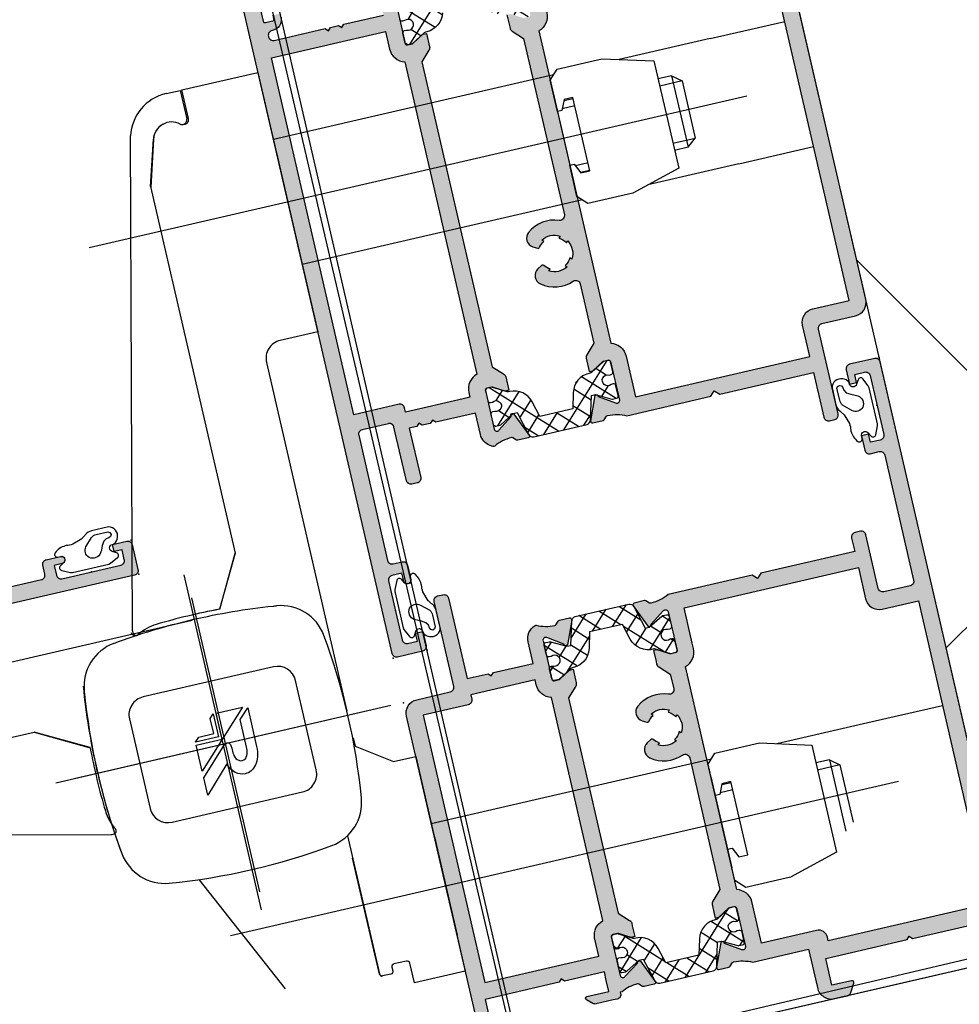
# Model space of a CAD drawing. Header units: centimetres. Extents: x -15121 to 17422, y -60492 to 0.
# Tile 7 of 256: x 1261 to 1271, y -30744 to -30733. Entities that reach past the tile are written whole.
import ezdxf

# ---------------------------------------------------------------- set-up
doc = ezdxf.new("R2010")
doc.units = ezdxf.units.CM
doc.header["$LTSCALE"] = 60
doc.linetypes.add('CENTER', pattern=[2, 1.25, -0.25, 0.25, -0.25])
for name, color, linetype in [('A-----SZ', 8, 'Continuous'), ('A-DRZ', 7, 'Continuous'), ('A-SCI', 7, 'Continuous'), ('AIKA podłoga deski cała', 2, 'Continuous'), ('AIKA podłoga deski pod meble', 6, 'Continuous'), ('AIKA powierzchnie2', 2, 'Continuous'), ('AIKA sufity podwieszane', 8, 'Continuous'), ('AIKA TYNK2', 5, 'Continuous'), ('AIKA wymiarowanie ogólne rzut2', 7, 'Continuous'), ('RI-ACCESS', 253, 'Continuous'), ('RI-HATCH-P', 253, 'Continuous'), ('RI-HATCH-PI', 253, 'Continuous'), ('RI-OTHERS', 6, 'CENTER'), ('RI-PROFILE', 8, 'Continuous')]:
    doc.layers.add(name, color=color, linetype=linetype)
doc.styles.add('wymiar', font='txt.shx', dxfattribs={"width": 0.6})
doc.dimstyles.new('Dwudziestka', dxfattribs={"dimtxt": 7, "dimasz": 0.7, "dimexe": 5, "dimexo": 0, "dimgap": 2.5, "dimtad": 1, "dimtoh": 1, "dimdec": 3, "dimrnd": 0.5, "dimdsep": 46, "dimtxsty": 'wymiar', "dimblk": 'znacznik', "dimcen": 0, "dimdle": 5, "dimse1": 1, "dimse2": 1, "dimclrd": 256, "dimclre": 256, "dimclrt": 256, "dimadec": 0, "dimazin": 0, "dimtfac": 0.4, "dimtdec": 3, "dimtix": 1, "dimtofl": 0, "dimtmove": 2, "dimatfit": 3, "dimldrblk": 'znacznik', "dimfxl": 1, "dimtolj": 1, "dimarcsym": 0})

# ---------------------------------------------------------------- blocks, each defined once
blk = doc.blocks.new('050869')
at = {"layer": 'RI-HATCH-P'}
h = blk.add_hatch(color=256, dxfattribs=at)
h.paths.add_polyline_path([(-20, -18.84), (-20.5, -18.35), (-20, -17.85), (-20, -7.35), (-18.5, -7.35, 0.414214), (-18, -6.85), (-18, -6.25, 0.414214), (-18.5, -5.75), (-24.5, -5.75, -0.414214), (-25, -5.25), (-25, -2.3, -0.414214), (-24.5, -1.8), (-10.5, -1.8, -0.414214), (-10, -2.3), (-10, -3.3, 0.414214), (-9.5, -3.8), (-7.9, -3.8), (-7.9, -3), (-8.8, -3), (-8.8, -1.9, -0.414214), (-8.3, -1.4), (-1.7, -1.4, -0.414214), (-1.2, -1.9), (-1.2, -3), (-2.1, -3), (-2.1, -3.8), (-0.5, -3.8, 0.414214), (0, -3.3), (0, -0.5, 0.414214), (-0.5, 0), (-66.5, 0, 0.414214), (-67, -0.5), (-67, -3.29, 0.267999), (-66.75, -3.73), (-66.32, -3.98, 0.199036), (-66.17, -4), (-65.5, -3.82), (-65.5, -1.8), (-62.5, -1.8), (-62.5, -10.7), (-62.2, -11), (-62.5, -11.3), (-62.5, -20.4), (-65.5, -20.4), (-65.5, -18.2, 0.577486), (-65.8, -18.03), (-66.75, -18.58, 0.26784), (-67, -19.01), (-67, -20.41, 0.414214), (-65.4, -22.01), (-61.1, -22.01), (-61.1, -28.24, -0.108988), (-60.61, -30.27, -0.200025), (-60.66, -30.41), (-60.99, -30.76, 0.194092), (-61.05, -30.9), (-61.05, -32.03, 0.450418), (-60.82, -32.23, -0.072191), (-60.69, -32.17), (-60.64, -32.16), (-58.24, -31.14, 0.743149), (-58.43, -30.79), (-59.52, -29.12, -0.606807), (-59.27, -28.65), (-54.98, -28.65, -0.451355), (-54.75, -28.88), (-54.75, -29.4, -0.225639), (-54.78, -29.5), (-55.5, -30.75), (-55.5, -31.15), (-54, -31.15, 0.193638), (-53.65, -31), (-52.59, -29.95), (-37.87, -29.94, -0.527324), (-37.4, -30.62, 0.263409), (-36.88, -34.18, 0.53092), (-35.23, -34.07), (-34.97, -33.63, 0.386405), (-35.02, -33.36, -0.112964), (-35.54, -32.78), (-35.72, -32.96, -0.272961), (-35.72, -30.93), (-35.54, -31.11, -0.145873), (-34.83, -30.4), (-35.02, -30.22, -0.273231), (-32.98, -30.22), (-33.17, -30.4, -0.145875), (-32.46, -31.11), (-32.28, -30.93, -0.272863), (-32.28, -32.96), (-32.46, -32.78, -0.112751), (-32.98, -33.36, 0.386734), (-33.03, -33.63), (-32.77, -34.07, 0.530631), (-31.11, -34.18, 0.26311), (-30.6, -30.62, -0.52837), (-30.13, -29.94), (-28.51, -29.95), (-27.45, -31, 0.198555), (-27.1, -31.15), (-26.8, -31.15), (-25.6, -31.15), (-25.6, -30.75), (-26.32, -29.5, -0.131676), (-26.35, -29.4), (-26.35, -28.85, -0.414214), (-26.15, -28.65), (-21.84, -28.65, -0.606807), (-21.59, -29.12), (-22.71, -30.76, 0.634584), (-22.89, -31.11), (-20.47, -32.16), (-20.42, -32.17, -0.072191), (-20.29, -32.23, 0.450418), (-20.07, -32.03), (-20.06, -30.9, 0.194092), (-20.12, -30.76), (-20.45, -30.41, -0.197355), (-20.5, -30.27, -0.114289), (-20, -28.24)])
h.paths.add_polyline_path([(-21.8, -26.85), (-25.74, -26.85), (-26.35, -26.85, 0.33398), (-28.08, -28.15), (-28.08, -28.15), (-53.02, -28.15, 0.320603), (-54.66, -26.85), (-59.3, -26.85), (-59.3, -20.7, 0.414214), (-60.3, -19.7), (-60.7, -19.7), (-60.7, -1.8), (-26.8, -1.8), (-26.8, -5.85, 0.414214), (-25.3, -7.35), (-21.8, -7.35)], flags=16)
h.paths.add_polyline_path([(-24, -49.3), (-24.3, -49), (-24, -48.7), (-24, -44.25), (-21.6, -44.25, 0.339941), (-20.02, -43.1, 0.187191), (-20.03, -42.99, -0.110142), (-20.5, -41.03, -0.197355), (-20.45, -40.89), (-20.12, -40.54, 0.194092), (-20.06, -40.4), (-20.07, -39.27, 0.535155), (-20.34, -39.09), (-22.86, -40.15, 0.700624), (-22.7, -40.53), (-21.59, -42.18, -0.606807), (-21.84, -42.65), (-26.15, -42.65, -0.414214), (-26.35, -42.45), (-26.35, -41.9, -0.131676), (-26.32, -41.8), (-25.6, -40.55), (-25.6, -40.15), (-26.8, -40.15), (-27.1, -40.15, 0.198555), (-27.45, -40.29), (-28.51, -41.35), (-52.6, -41.34), (-53.65, -40.3, 0.198555), (-54, -40.15), (-54.3, -40.15), (-55.5, -40.15), (-55.5, -40.55), (-54.78, -41.8, -0.131676), (-54.75, -41.9), (-54.75, -42.45, -0.414214), (-54.95, -42.65), (-59.26, -42.65, -0.606807), (-59.51, -42.18), (-58.39, -40.53, 0.646901), (-58.25, -40.16), (-60.73, -39.1, -0.016821), (-60.76, -39.08, 0.524277), (-61.03, -39.27), (-61.04, -40.4, 0.194092), (-60.98, -40.54), (-60.65, -40.89, -0.197355), (-60.6, -41.03, -0.120169), (-61.04, -42.86), (-61.04, -43.05), (-61.2, -43.05, 0.414214), (-61.7, -43.55), (-61.7, -44.01), (-61.7, -45.91, 0.183977), (-61.57, -46.24), (-61.05, -46.83, 0.689293), (-60.7, -46.7), (-60.7, -44.25), (-59.45, -44.25), (-58.5, -44.25), (-58.5, -48.7), (-58.2, -49), (-58.5, -49.3), (-58.5, -57.6), (-65.5, -57.6), (-65.5, -55.18), (-66.17, -55, 0.199491), (-66.32, -55.02), (-66.75, -55.27, 0.26753), (-67, -55.71), (-67, -58.5, 0.414214), (-66.5, -59), (-26.5, -59, 0.414214), (-25, -57.5), (-25, -53.75, -0.414214), (-24.5, -53.25), (-15, -53.25, 0.414214), (-14.5, -52.75), (-14.5, -52.15, 0.414246), (-15, -51.65), (-24, -51.65)])
h.paths.add_polyline_path([(-25.8, -51.65), (-25.8, -44.45), (-26.35, -44.45, -0.33398), (-28.08, -43.15), (-53.02, -43.15, -0.320603), (-54.66, -44.45), (-56.7, -44.45), (-56.7, -57.2), (-26.8, -57.2), (-26.8, -52.15, -0.414214), (-26.3, -51.65)], flags=17)
at = {"layer": 'RI-HATCH-PI'}
h = blk.add_hatch(dxfattribs=at)
h.set_pattern_fill('ANSI37', color=256, scale=0.5, style=0)
h.paths.add_polyline_path([(-20.29, -32.23, -0.071571), (-20.35, -32.21), (-20.47, -32.16), (-23.02, -31.49), (-23.01, -31.04), (-22.13, -29.43, 0.119628), (-22.1, -29.34), (-22.1, -28.9, 0.414214), (-22.35, -28.65), (-23.45, -28.65, 0.414214), (-23.7, -28.9), (-23.7, -29.14, -1.657677), (-24.75, -29.11), (-24.75, -28.9, 0.414214), (-25, -28.65), (-26.1, -28.65, 0.414214), (-26.35, -28.9), (-26.35, -29.39), (-25.47, -30.92, -0.160941), (-25.43, -31.11, 0.354033), (-23.79, -33.35), (-22.05, -33.81), (-22.05, -37.49), (-23.79, -37.95, 0.358381), (-25.43, -40.23, -0.164901), (-25.47, -40.38), (-26.34, -41.91), (-26.34, -42.43, 0.373012), (-26.14, -42.64), (-24.98, -42.64, 0.39421), (-24.75, -42.41), (-24.75, -42.19, -1.657677), (-23.7, -42.16), (-23.7, -42.41, 0.389772), (-23.48, -42.64), (-22.32, -42.64, 0.389899), (-22.1, -42.41), (-22.1, -41.95, 0.094268), (-22.12, -41.89), (-23.01, -40.26), (-23.02, -39.81), (-20.42, -39.11, 0.319083), (-20.05, -38.65), (-20.05, -32.65, 0.262061)])
h.paths.add_polyline_path([(-59.06, -33.81), (-57.33, -33.35, 0.354033), (-55.68, -31.11, -0.160941), (-55.65, -30.92), (-54.76, -29.39), (-54.76, -28.9, 0.414214), (-55.01, -28.65), (-56.11, -28.65, 0.414214), (-56.36, -28.9), (-56.36, -29.11, -1.657677), (-57.41, -29.14), (-57.41, -28.9, 0.414214), (-57.66, -28.65), (-58.76, -28.65, 0.414214), (-59.01, -28.9), (-59.01, -29.34, 0.119628), (-58.99, -29.43), (-58.1, -31.04), (-58.09, -31.49), (-60.64, -32.16), (-60.77, -32.21, -0.068283), (-60.82, -32.23, 0.262061), (-61.06, -32.65), (-61.06, -38.65, 0.319083), (-60.69, -39.11), (-58.09, -39.81), (-58.1, -40.26), (-59, -41.89, 0.094268), (-59.01, -41.95), (-59.01, -42.41, 0.389899), (-58.79, -42.64), (-57.63, -42.64, 0.389772), (-57.41, -42.41), (-57.41, -42.16, -1.657677), (-56.36, -42.19), (-56.36, -42.41, 0.39421), (-56.13, -42.64), (-54.97, -42.64, 0.373012), (-54.77, -42.43), (-54.77, -41.91), (-55.65, -40.38, -0.164901), (-55.69, -40.23, 0.358381), (-57.33, -37.95), (-59.06, -37.49)])
at = {"layer": 'RI-OTHERS', "color": 2, "linetype": 'Continuous'}
for p in [(-67, 0), (0, 0), (-67, -59), (-20, -59)]:
    blk.add_point(p, dxfattribs=at)
at = {"layer": 'RI-PROFILE'}
for points in [[(-22.89, -31.11, -0.634584), (-22.71, -30.76), (-21.59, -29.12, 0.606807), (-21.84, -28.65), (-26.15, -28.65, 0.414214), (-26.35, -28.85), (-26.35, -29.4, 0.131676), (-26.32, -29.5), (-25.6, -30.75), (-25.6, -31.15), (-26.8, -31.15), (-27.1, -31.15, -0.198555), (-27.45, -31), (-28.51, -29.95), (-30.13, -29.94, 0.52837), (-30.6, -30.62, -0.26311), (-31.11, -34.18, -0.530631), (-32.77, -34.07), (-33.03, -33.63, -0.386734), (-32.98, -33.36, 0.112751), (-32.46, -32.78), (-32.28, -32.96, 0.272863), (-32.28, -30.93), (-32.46, -31.11, 0.145875), (-33.17, -30.4), (-32.98, -30.22, 0.273231), (-35.02, -30.22), (-34.83, -30.4, 0.145873), (-35.54, -31.11), (-35.72, -30.93, 0.272961), (-35.72, -32.96), (-35.54, -32.78, 0.112964), (-35.02, -33.36, -0.386405), (-34.97, -33.63), (-35.23, -34.07, -0.53092), (-36.88, -34.18, -0.263409), (-37.4, -30.62, 0.527324), (-37.87, -29.94), (-52.59, -29.95), (-53.65, -31, -0.193638), (-54, -31.15), (-55.5, -31.15), (-55.5, -30.75), (-54.78, -29.5, 0.225639), (-54.75, -29.4), (-54.75, -28.85, 0.378023), (-54.95, -28.65), (-59.27, -28.65, 0.606807), (-59.52, -29.12), (-58.43, -30.79, -0.743149), (-58.24, -31.14), (-60.77, -32.21, -0.535124), (-61.05, -32.03), (-61.05, -30.9, -0.194092), (-60.99, -30.76), (-60.66, -30.41, 0.197355), (-60.61, -30.27, 0.109095), (-61.1, -28.24), (-61.1, -22.01), (-65.4, -22.01, -0.414214), (-67, -20.41), (-67, -19.01, -0.26784), (-66.75, -18.58), (-65.8, -18.03, -0.577486), (-65.5, -18.2), (-65.5, -20.4), (-62.5, -20.4), (-62.5, -11.3), (-62.2, -11), (-62.5, -10.7), (-62.5, -1.8), (-65.5, -1.8), (-65.5, -3.82), (-66.17, -4, -0.199036), (-66.32, -3.98), (-66.75, -3.73, -0.267999), (-67, -3.29), (-67, -0.5, -0.414214), (-66.5, 0), (-0.5, 0, -0.414214), (0, -0.5), (0, -3.3, -0.414214), (-0.5, -3.8), (-2.1, -3.8), (-2.1, -3), (-1.2, -3), (-1.2, -1.9, 0.414214), (-1.7, -1.4), (-8.3, -1.4, 0.414214), (-8.8, -1.9), (-8.8, -3), (-7.9, -3), (-7.9, -3.8), (-9.5, -3.8, -0.414214), (-10, -3.3), (-10, -2.3, 0.414214), (-10.5, -1.8), (-24.5, -1.8, 0.414214), (-25, -2.3), (-25, -5.25, 0.414214), (-24.5, -5.75), (-18.5, -5.75, -0.414214), (-18, -6.25), (-18, -6.85, -0.414214), (-18.5, -7.35), (-20, -7.35), (-20, -17.85), (-20.5, -18.35), (-20, -18.84), (-20, -28.24, 0.114289), (-20.5, -30.27, 0.197355), (-20.45, -30.41), (-20.12, -30.76, -0.194092), (-20.06, -30.9), (-20.07, -32.03, -0.535124), (-20.34, -32.21)], [(-28.08, -28.15, -0.333959), (-26.35, -26.85), (-25.74, -26.85), (-21.8, -26.85), (-21.8, -7.35), (-25.3, -7.35, -0.414214), (-26.8, -5.85), (-26.8, -1.8), (-60.7, -1.8), (-60.7, -19.7), (-60.3, -19.7, -0.414214), (-59.3, -20.7), (-59.3, -26.85), (-54.66, -26.85, -0.320603), (-53.02, -28.15)], [(-54.76, -29.39), (-55.65, -30.92, 0.13166), (-55.69, -31.07, -0.358413), (-57.33, -33.35), (-59.06, -33.81), (-59.06, -37.49), (-57.33, -37.95, -0.358413), (-55.69, -40.23, 0.164629), (-55.65, -40.38), (-54.77, -41.91), (-54.77, -42.4, -0.461597), (-55.02, -42.64), (-56.11, -42.64, -0.434504), (-56.36, -42.4), (-56.36, -42.19, 1.657677), (-57.41, -42.16), (-57.41, -42.4, -0.439085), (-57.66, -42.64), (-58.76, -42.64, -0.438953), (-59.01, -42.4), (-59.01, -41.96, -0.158229), (-58.98, -41.86), (-58.1, -40.26), (-58.09, -39.81), (-60.69, -39.11, -0.319083), (-61.06, -38.65), (-61.06, -32.65, -0.340697), (-60.69, -32.17), (-58.09, -31.49), (-58.1, -31.04), (-58.98, -29.44, -0.126209), (-59.01, -29.34), (-59.01, -28.9, -0.414214), (-58.76, -28.65), (-57.66, -28.65, -0.414214), (-57.41, -28.9), (-57.41, -29.14, 1.657677), (-56.36, -29.11), (-56.36, -28.9, -0.414214), (-56.11, -28.65), (-55.01, -28.65, -0.414214), (-54.76, -28.9)], [(-26.35, -29.39), (-25.47, -30.92, -0.13166), (-25.43, -31.07, 0.358413), (-23.79, -33.35), (-22.05, -33.81), (-22.05, -37.49), (-23.79, -37.95, 0.358413), (-25.43, -40.23, -0.164629), (-25.47, -40.38), (-26.34, -41.91), (-26.34, -42.4, 0.461597), (-26.09, -42.64), (-25, -42.64, 0.434504), (-24.75, -42.4), (-24.75, -42.19, -1.657677), (-23.7, -42.16), (-23.7, -42.4, 0.439085), (-23.45, -42.64), (-22.35, -42.64, 0.438953), (-22.1, -42.4), (-22.1, -41.96, 0.158229), (-22.13, -41.86), (-23.01, -40.26), (-23.02, -39.81), (-20.42, -39.11, 0.319083), (-20.05, -38.65), (-20.05, -32.65, 0.340697), (-20.42, -32.17), (-23.02, -31.49), (-23.01, -31.04), (-22.13, -29.44, 0.126209), (-22.1, -29.34), (-22.1, -28.9, 0.414214), (-22.35, -28.65), (-23.45, -28.65, 0.414214), (-23.7, -28.9), (-23.7, -29.14, -1.657677), (-24.75, -29.11), (-24.75, -28.9, 0.414214), (-25, -28.65), (-26.1, -28.65, 0.414214), (-26.35, -28.9)], [(-26.8, -57.2), (-56.7, -57.2), (-56.7, -44.45), (-54.66, -44.45, 0.320603), (-53.02, -43.15), (-28.08, -43.15, 0.333959), (-26.35, -44.45), (-25.8, -44.45), (-25.8, -51.65), (-26.3, -51.65, 0.414214), (-26.8, -52.15)]]:
    blk.add_lwpolyline(points, format="xyb", close=True, dxfattribs=at)
blk.add_lwpolyline([(-28.51, -41.35), (-52.6, -41.34), (-53.65, -40.3, 0.198555), (-54, -40.15), (-54.3, -40.15), (-55.5, -40.15), (-55.5, -40.55), (-54.78, -41.8, -0.131676), (-54.75, -41.9), (-54.75, -42.45, -0.414214), (-54.95, -42.65), (-59.26, -42.65, -0.606807), (-59.51, -42.18), (-58.39, -40.53, 0.646901), (-58.25, -40.16), (-60.76, -39.09, 0.535124), (-61.03, -39.27), (-61.04, -40.4, 0.194092), (-60.98, -40.54), (-60.65, -40.89, -0.197355), (-60.6, -41.03, -0.120169), (-61.04, -42.86), (-61.04, -43.05), (-61.2, -43.05, 0.414214), (-61.7, -43.55), (-61.7, -44.01), (-61.7, -45.91, 0.183977), (-61.57, -46.24), (-61.05, -46.83, 0.689293), (-60.7, -46.7), (-60.7, -44.25), (-59.45, -44.25), (-58.5, -44.25), (-58.5, -48.7), (-58.2, -49), (-58.5, -49.3), (-58.5, -57.6), (-65.5, -57.6), (-65.5, -55.18), (-66.17, -55, 0.199491), (-66.32, -55.02), (-66.75, -55.27, 0.26753), (-67, -55.71), (-67, -58.5, 0.414214), (-66.5, -59), (-26.5, -59, 0.414214), (-25, -57.5), (-25, -53.75, -0.414214), (-24.5, -53.25), (-15, -53.25, 0.414214), (-14.5, -52.75), (-14.5, -52.15, 0.414246), (-15, -51.65), (-24, -51.65), (-24, -49.3), (-24.3, -49), (-24, -48.7), (-24, -44.25), (-21.6, -44.25, 0.339941), (-20.02, -43.1, 0.187191), (-20.03, -42.99, -0.110142), (-20.5, -41.03, -0.197355), (-20.45, -40.89), (-20.12, -40.54, 0.194092), (-20.06, -40.4), (-20.07, -39.27, 0.535124), (-20.34, -39.09), (-22.86, -40.15, 0.700624), (-22.7, -40.53), (-21.59, -42.18, -0.606807), (-21.84, -42.65), (-26.15, -42.65, -0.414214), (-26.35, -42.45), (-26.35, -41.9, -0.131676), (-26.32, -41.8), (-25.6, -40.55), (-25.6, -40.15), (-26.8, -40.15), (-27.1, -40.15, 0.198555), (-27.45, -40.29), (-28.51, -41.35)], format="xyb", dxfattribs=at)
blk = doc.blocks.new('050014')
at = {"layer": 'RI-HATCH-P'}
h = blk.add_hatch(color=256, dxfattribs=at)
h.paths.add_polyline_path([(-75.5, 59, 0.414292), (-77, 57.5), (-77, 53.75, -0.414292), (-77.5, 53.25), (-87, 53.25, 0.414214), (-87.5, 52.75), (-87.5, 52.15, 0.414214), (-87, 51.65), (-82, 51.65), (-82, 41.15), (-81.5, 40.65), (-82, 40.15), (-82, 30.76, -0.106092), (-81.5, 28.73, -0.205169), (-81.55, 28.58), (-81.88, 28.25, 0.197654), (-81.94, 28.11), (-81.93, 26.97, 0.438024), (-81.72, 26.77, -0.074053), (-81.58, 26.83), (-81.51, 26.85), (-79.09, 27.87, 0.629353), (-79.29, 28.22), (-80.41, 29.88, -0.606807), (-80.16, 30.35), (-75.85, 30.35, -0.414214), (-75.65, 30.15), (-75.65, 29.55), (-76.4, 28.25), (-76.4, 27.85), (-74.9, 27.85, 0.198435), (-74.55, 28), (-73.49, 29.05), (-66.87, 29.05, -0.527237), (-66.4, 28.37, 0.263412), (-65.88, 24.81, 0.530912), (-64.23, 24.92), (-63.97, 25.37, 0.386415), (-64.02, 25.63, -0.112856), (-64.54, 26.22), (-64.72, 26.03, -0.272863), (-64.72, 28.07), (-64.54, 27.88, -0.14598), (-63.83, 28.59), (-64.02, 28.77, -0.273255), (-61.98, 28.77), (-62.17, 28.59, -0.14588), (-61.46, 27.88), (-61.28, 28.07, -0.272961), (-61.28, 26.03), (-61.46, 26.22, -0.112813), (-61.98, 25.63, 0.387107), (-62.03, 25.37), (-61.77, 24.92, 0.530303), (-60.12, 24.82, 0.263181), (-59.6, 28.37, -0.527301), (-59.13, 29.05), (-39.41, 29.05), (-38.35, 28, 0.198435), (-38, 27.85), (-36.5, 27.85), (-36.5, 28.25), (-37.25, 29.55), (-37.25, 30.15, -0.414214), (-37.05, 30.35), (-32.74, 30.35, -0.606807), (-32.5, 29.88), (-33.62, 28.22, 0.626446), (-33.8, 27.87), (-31.38, 26.84), (-31.32, 26.83, -0.073406), (-31.19, 26.77, 0.44804), (-30.97, 26.97), (-30.96, 28.11, 0.197654), (-31.02, 28.25), (-31.35, 28.58, -0.205169), (-31.41, 28.73, -0.106121), (-30.9, 30.76), (-30.9, 37), (-26.63, 37, 0.414214), (-25, 38.63), (-25, 40.28), (-26.2, 40.97, 0.577388), (-26.5, 40.8), (-26.5, 38.6), (-29.5, 38.6), (-29.5, 47.7), (-29.8, 48), (-29.5, 48.3), (-29.5, 57.2), (-26.5, 57.2), (-26.5, 55.19), (-25.83, 55, 0.199244), (-25.68, 55.03), (-25, 55.42), (-25, 58.5, 0.414214), (-25.5, 59)])
h.paths.add_polyline_path([(-31.3, 57.2), (-31.3, 39.3), (-31.7, 39.3, 0.414214), (-32.7, 38.3), (-32.7, 32.15), (-37.25, 32.15, 0.33398), (-38.98, 30.85), (-38.98, 30.85), (-73.92, 30.85, 0.334001), (-75.65, 32.15), (-80.2, 32.15), (-80.2, 51.65), (-76.7, 51.65, 0.414214), (-75.2, 53.15), (-75.2, 57.2)], flags=16)
h.paths.add_polyline_path([(-73.49, 17.65), (-74.55, 18.7, 0.198435), (-74.9, 18.85), (-76.4, 18.85), (-76.4, 18.45), (-75.65, 17.15), (-75.65, 16.55, -0.414214), (-75.85, 16.35), (-75.9, 16.35, -0.008584), (-75.91, 16.35), (-77.01, 16.35, -0.008584), (-77.01, 16.35), (-78.55, 16.35, -0.008584), (-78.56, 16.35), (-79.66, 16.35, -0.008584), (-79.66, 16.35), (-80.16, 16.35, -0.606807), (-80.41, 16.82), (-79.26, 18.46, 0.118857), (-79.17, 18.43), (-79, 18.74), (-79, 18.77, 0.102358), (-79.07, 18.81), (-81.52, 19.85), (-81.58, 19.87, -0.073097), (-81.72, 19.93, 0.440449), (-81.93, 19.73), (-81.94, 18.59, 0.197654), (-81.88, 18.45), (-81.55, 18.12, -0.205169), (-81.5, 17.97, -0.103677), (-81.98, 15.98, 0.250573), (-81.97, 15.79), (-81.81, 15.52, 0.268304), (-80.4, 14.75), (-78, 14.75), (-78, 10.3), (-77.7, 10), (-78, 9.7), (-78, 8.8), (-77.7, 8.5), (-78, 8.2), (-78, 7.35), (-83.5, 7.35, 0.414214), (-84, 6.85), (-84, 6.25, 0.414165), (-83.5, 5.75), (-77.44, 5.75), (-77.37, 5.73), (-77.31, 5.72), (-77.26, 5.69), (-77.25, 5.68), (-77.18, 5.64), (-77.1, 5.55), (-77.07, 5.5), (-77.06, 5.49), (-77.03, 5.43), (-77.01, 5.35), (-77.01, 5.34), (-77, 5.3), (-77, 5.25), (-77, 2.3, -0.414214), (-77.5, 1.8), (-91.5, 1.8, -0.414214), (-92, 2.3), (-92, 3.3, 0.414214), (-92.5, 3.8), (-94.1, 3.8, 0.998203), (-94.1, 3), (-93.2, 3), (-93.2, 1.9, -0.414214), (-93.7, 1.4), (-100.3, 1.4, -0.414214), (-100.8, 1.9), (-100.8, 3), (-99.9, 3), (-99.9, 3.8), (-101.5, 3.8, 0.414214), (-102, 3.3), (-102, 0.5, 0.414214), (-101.5, 0), (-0.5, 0, 0.414214), (0, 0.5), (0, 3.3, 0.414214), (-0.5, 3.8), (-2.1, 3.8, 0.99377), (-2.1, 3), (-1.2, 3), (-1.2, 1.9, -0.414214), (-1.7, 1.4), (-8.3, 1.4, -0.414214), (-8.8, 1.9), (-8.8, 3), (-8.8, 3), (-7.9, 3, 0.998176), (-7.9, 3.8), (-10.6, 3.8, 0.999285), (-10.6, 3), (-10, 3), (-10, 2.3, -0.414214), (-10.5, 1.8), (-11, 1.8), (-11, 1.65), (-31.2, 1.8, -0.412055), (-31.4, 2), (-31.4, 3), (-30.8, 3), (-30.8, 3.8), (-31.2, 3.8, 0.43156), (-32.4, 2.53, -0.43156), (-32.9, 2), (-33, 2, -0.414214), (-33.5, 2.5), (-33.5, 8.2), (-33.8, 8.5), (-33.5, 8.8), (-33.5, 9.7), (-33.8, 10), (-33.5, 10.3), (-33.5, 14.75), (-32.5, 14.75, 0.268304), (-31.09, 15.52), (-30.93, 15.79, 0.250573), (-30.92, 15.98, -0.103677), (-31.41, 17.97, -0.205169), (-31.35, 18.12), (-31.02, 18.45, 0.197654), (-30.96, 18.59), (-30.97, 19.73, 0.450684), (-31.19, 19.93, -0.072377), (-31.32, 19.87), (-31.37, 19.86), (-33.84, 18.81, 0.112454), (-33.91, 18.76), (-33.91, 18.74), (-33.74, 18.43, 0.12555), (-33.64, 18.46), (-32.5, 16.82, -0.606807), (-32.74, 16.35), (-33.24, 16.35, -0.008584), (-33.25, 16.35), (-34.35, 16.35, -0.008584), (-34.36, 16.35), (-35.89, 16.35, -0.008584), (-35.9, 16.35), (-37, 16.35, -0.008584), (-37.01, 16.35), (-37.05, 16.35, -0.414214), (-37.25, 16.55), (-37.25, 17.15), (-36.5, 18.45), (-36.5, 18.85), (-38, 18.85, 0.198435), (-38.35, 18.7), (-39.41, 17.64)])
h.paths.add_polyline_path([(-38.98, 15.85, 0.333915), (-37.25, 14.55), (-35.3, 14.55), (-35.3, 1.8), (-75.2, 1.8), (-75.2, 6.85, 0.394163), (-75.67, 7.35), (-75.7, 7.35), (-76.2, 7.35), (-76.2, 13.8), (-76.2, 14.55), (-75.65, 14.55, 0.33369), (-73.92, 15.85)], flags=16)
at = {"layer": 'RI-HATCH-PI'}
h = blk.add_hatch(dxfattribs=at)
h.set_pattern_fill('ANSI37', color=256, scale=0.5, style=0)
h.paths.add_polyline_path([(-79.95, 25.19), (-78.21, 25.65, 0.340635), (-76.57, 27.77), (-76.57, 27.93, -0.13166), (-76.53, 28.08), (-75.66, 29.61), (-75.66, 30.13, 0.372878), (-75.86, 30.34), (-77.03, 30.34, 0.386165), (-77.25, 30.11), (-77.25, 29.89, -1.657677), (-78.3, 29.86), (-78.3, 30.12, 0.384537), (-78.51, 30.34), (-79.68, 30.34, 0.389942), (-79.9, 30.11), (-79.9, 29.66, -0.02896), (-79.87, 29.56), (-78.99, 27.96), (-78.98, 27.51), (-81.59, 26.78, 0.292215), (-81.95, 26.35), (-81.95, 20.35, 0.262216), (-81.71, 19.93, -0.065595), (-81.66, 19.91), (-81.53, 19.86), (-78.98, 19.19), (-78.99, 18.76, -0.66748), (-79.16, 18.43), (-79.89, 17.11, 0.075776), (-79.9, 17.06), (-79.9, 16.6, 0.404193), (-79.66, 16.35), (-78.54, 16.35, 0.404193), (-78.3, 16.6), (-78.3, 16.84, -1.657677), (-77.25, 16.82), (-77.25, 16.6, 0.404193), (-77.01, 16.35), (-75.89, 16.35, 0.367832), (-75.65, 16.57), (-75.65, 17.04), (-75.66, 17.04), (-75.66, 17.05), (-75.66, 17.05), (-75.66, 17.07), (-75.66, 17.07), (-75.66, 17.11), (-76.53, 18.62, -0.13166), (-76.57, 18.77), (-76.57, 18.93, 0.340635), (-78.21, 21.05), (-79.95, 21.51)])
h.paths.add_polyline_path([(-30.95, 26.35, 0.26077), (-31.19, 26.77, -0.071053), (-31.24, 26.79), (-31.38, 26.84), (-33.92, 27.51), (-33.91, 27.96), (-33.04, 29.54), (-33.01, 29.6), (-33.01, 29.6), (-33, 29.63), (-33, 29.63), (-33, 29.66), (-33, 30.11, 0.389942), (-33.22, 30.34), (-34.38, 30.34, 0.384537), (-34.6, 30.12), (-34.6, 29.86, -1.657677), (-35.65, 29.89), (-35.65, 30.11, 0.386165), (-35.87, 30.34), (-37.04, 30.34, 0.372878), (-37.24, 30.13), (-37.24, 29.61), (-36.37, 28.08, -0.13166), (-36.33, 27.93), (-36.33, 27.77, 0.340635), (-34.69, 25.65), (-32.95, 25.19), (-32.95, 21.51), (-34.69, 21.05, 0.340635), (-36.33, 18.93), (-36.33, 18.77, -0.13166), (-36.37, 18.62), (-37.25, 17.1), (-37.25, 17.07), (-37.25, 17.04), (-37.25, 17.04), (-37.25, 16.6, 0.404193), (-37.01, 16.35), (-35.89, 16.35, 0.404193), (-35.65, 16.6), (-35.65, 16.82, -1.657677), (-34.6, 16.84), (-34.6, 16.6, 0.404193), (-34.36, 16.35), (-33.24, 16.35, 0.404193), (-33, 16.6), (-33, 17.05), (-33, 17.05), (-33, 17.07), (-33, 17.07), (-33, 17.1), (-33.74, 18.43, -0.6763), (-33.91, 18.76), (-33.92, 19.19), (-31.37, 19.86), (-31.24, 19.91, -0.068843), (-31.19, 19.93, 0.261863), (-30.95, 20.35)])
at = {"layer": 'RI-OTHERS', "color": 2, "linetype": 'Continuous'}
for p in [(-82, 58.99), (-102, 3.8), (-102, 0)]:
    blk.add_point(p, dxfattribs=at)
at = {"layer": 'RI-PROFILE'}
for points in [[(-36.5, 27.85), (-38, 27.85, -0.198435), (-38.35, 28), (-39.41, 29.05), (-59.13, 29.05, 0.527301), (-59.6, 28.37, -0.263181), (-60.12, 24.82, -0.530303), (-61.77, 24.92), (-62.03, 25.37, -0.387107), (-61.98, 25.63, 0.112813), (-61.46, 26.22), (-61.28, 26.03, 0.272961), (-61.28, 28.07), (-61.46, 27.88, 0.14588), (-62.17, 28.59), (-61.98, 28.77, 0.273255), (-64.02, 28.77), (-63.83, 28.59, 0.14598), (-64.54, 27.88), (-64.72, 28.07, 0.272863), (-64.72, 26.03), (-64.54, 26.22, 0.112856), (-64.02, 25.63, -0.386415), (-63.97, 25.37), (-64.23, 24.92, -0.530912), (-65.88, 24.81, -0.263412), (-66.4, 28.37, 0.527237), (-66.87, 29.05), (-73.49, 29.05), (-74.55, 28, -0.198435), (-74.9, 27.85), (-76.4, 27.85), (-76.4, 28.25), (-75.68, 29.5, 0.131589), (-75.65, 29.6), (-75.65, 30.15, 0.414214), (-75.85, 30.35), (-80.16, 30.35, 0.606807), (-80.41, 29.88), (-79.29, 28.22, -0.629353), (-79.09, 27.87), (-81.66, 26.79, -0.536162), (-81.93, 26.97), (-81.94, 28.11, -0.197654), (-81.88, 28.25), (-81.55, 28.58, 0.205169), (-81.5, 28.73, 0.106092), (-82, 30.76), (-82, 40.15), (-81.5, 40.65), (-82, 41.15), (-82, 51.65), (-87, 51.65, -0.414214), (-87.5, 52.15), (-87.5, 52.75, -0.414214), (-87, 53.25), (-77.5, 53.25, 0.414292), (-77, 53.75), (-77, 57.5, -0.414292), (-75.5, 59), (-25.5, 59, -0.414214)], [(-11, 1.65), (-31.2, 1.8, -0.412055), (-31.4, 2), (-31.4, 3), (-30.8, 3)], [(-31.2, 3.8, 0.43156), (-32.4, 2.53, -0.43156), (-32.9, 2), (-33, 2, -0.414214), (-33.5, 2.5), (-33.5, 8.2), (-33.8, 8.5), (-33.5, 8.8), (-33.5, 9.7), (-33.8, 10), (-33.5, 10.3), (-33.5, 14.75)], [(-32.74, 16.35), (-37.05, 16.35, -0.414214), (-37.25, 16.55), (-37.25, 17.1, -0.131589), (-37.22, 17.2), (-36.5, 18.45), (-36.5, 18.85), (-38, 18.85, 0.198435), (-38.35, 18.7), (-39.41, 17.64), (-73.49, 17.65), (-74.55, 18.7, 0.198435), (-74.9, 18.85), (-76.4, 18.85), (-76.4, 18.45), (-75.68, 17.2, -0.131589), (-75.65, 17.1), (-75.65, 16.55, -0.414214), (-75.85, 16.35), (-80.16, 16.35, -0.606807), (-80.41, 16.82), (-79.26, 18.46, 1.096781), (-79.07, 18.81), (-81.66, 19.91, 0.536162), (-81.93, 19.73), (-81.94, 18.59, 0.197654), (-81.88, 18.45), (-81.55, 18.12, -0.205169), (-81.5, 17.97, -0.103677), (-81.98, 15.98, 0.250573), (-81.97, 15.79), (-81.81, 15.52, 0.268304), (-80.4, 14.75), (-78, 14.75), (-78, 10.3), (-77.7, 10), (-78, 9.7), (-78, 8.8), (-77.7, 8.5), (-78, 8.2), (-78, 7.35), (-83.5, 7.35, 0.414214), (-84, 6.85), (-84, 6.25, 0.414165), (-83.5, 5.75), (-77.5, 5.75), (-77.47, 5.75), (-77.46, 5.75), (-77.44, 5.75), (-77.43, 5.75), (-77.41, 5.74), (-77.4, 5.74), (-77.38, 5.74), (-77.37, 5.73), (-77.35, 5.73), (-77.34, 5.72), (-77.32, 5.72), (-77.31, 5.71), (-77.29, 5.71), (-77.28, 5.7), (-77.26, 5.69), (-77.25, 5.68), (-77.24, 5.68), (-77.22, 5.67), (-77.21, 5.66), (-77.2, 5.65), (-77.18, 5.64), (-77.17, 5.63), (-77.16, 5.62), (-77.15, 5.6), (-77.13, 5.59), (-77.12, 5.58), (-77.11, 5.57), (-77.1, 5.55), (-77.09, 5.54), (-77.08, 5.53), (-77.07, 5.51), (-77.07, 5.5), (-77.06, 5.49), (-77.05, 5.47), (-77.04, 5.46), (-77.04, 5.44), (-77.03, 5.43), (-77.03, 5.41), (-77.02, 5.4), (-77.02, 5.38), (-77.01, 5.37), (-77.01, 5.35), (-77.01, 5.34), (-77, 5.32), (-77, 5.31), (-77, 5.29), (-77, 5.28), (-77, 5.26), (-77, 5.25), (-77, 5.25), (-77, 2.3, -0.414214), (-77.5, 1.8), (-91.5, 1.8, -0.414214), (-92, 2.3), (-92, 3.3, 0.414214), (-92.5, 3.8), (-94.1, 3.8, 0.998203), (-94.1, 3), (-93.2, 3), (-93.2, 1.9, -0.414214), (-93.7, 1.4), (-100.3, 1.4, -0.414214), (-100.8, 1.9), (-100.8, 3), (-99.9, 3), (-99.9, 3.8), (-101.5, 3.8, 0.414214), (-102, 3.3), (-102, 0.5, 0.414214), (-101.5, 0), (-0.5, 0, 0.414214)]]:
    blk.add_lwpolyline(points, format="xyb", dxfattribs=at)
blk.add_lwpolyline([(-38.98, 30.85), (-73.92, 30.85, 0.33408), (-75.65, 32.15), (-80.2, 32.15), (-80.2, 51.65), (-76.7, 51.65, 0.414214), (-75.2, 53.15), (-75.2, 57.2), (-31.3, 57.2), (-31.3, 39.3), (-31.7, 39.3, 0.414214), (-32.7, 38.3), (-32.7, 32.15), (-32.7, 32.15), (-37.25, 32.15, 0.333959)], format="xyb", close=True, dxfattribs=at)
at = {"layer": 'RI-PROFILE', "color": 7}
blk.add_lwpolyline([(-77, 30.34), (-75.89, 30.34, -0.459063), (-75.66, 30.1), (-75.66, 29.61), (-76.53, 28.08, 0.13166), (-76.57, 27.93), (-76.57, 27.77, -0.340635), (-78.21, 25.65), (-79.95, 25.19), (-79.95, 21.51), (-78.21, 21.05, -0.340635), (-76.57, 18.93), (-76.57, 18.77, 0.13166), (-76.53, 18.62), (-75.65, 17.09), (-75.65, 16.6, -0.414214), (-75.9, 16.35), (-77, 16.35, -0.414214), (-77.25, 16.6), (-77.25, 16.82, 1.657677), (-78.3, 16.84), (-78.3, 16.6, -0.414214), (-78.55, 16.35), (-79.65, 16.35, -0.414214), (-79.9, 16.6), (-79.9, 17.04, -0.177104), (-79.87, 17.14), (-78.99, 18.74), (-78.98, 19.19), (-81.58, 19.87, -0.340697), (-81.95, 20.35), (-81.95, 26.35, -0.308868), (-81.56, 26.79), (-78.98, 27.51), (-78.99, 27.96), (-79.87, 29.56, 0.02896), (-79.9, 29.66), (-79.9, 30.1, -0.440048), (-79.65, 30.34), (-78.55, 30.34, -0.443383), (-78.3, 30.1), (-78.3, 29.86, 1.657677), (-77.25, 29.89), (-77.25, 30.1, -0.44283)], format="xyb", close=True, dxfattribs=at)
blk.add_lwpolyline([(-34.69, 21.05, 0.340635), (-36.33, 18.93), (-36.33, 18.77, -0.13166), (-36.37, 18.62), (-37.25, 17.09), (-37.25, 16.6, 0.414214), (-37, 16.35), (-35.9, 16.35, 0.414214), (-35.65, 16.6), (-35.65, 16.82, -1.657677), (-34.6, 16.84), (-34.6, 16.6, 0.414214), (-34.35, 16.35)], format="xyb", dxfattribs=at)
at = {"layer": 'RI-PROFILE', "linetype": 'Continuous'}
blk.add_lwpolyline([(-75.7, 7.35, -0.414214), (-75.2, 6.85), (-75.2, 1.8), (-35.3, 1.8), (-35.3, 14.55), (-37.25, 14.55, -0.333915), (-38.98, 15.85), (-73.92, 15.85, -0.33369), (-75.65, 14.55), (-76.2, 14.55), (-76.2, 14.55), (-76.2, 13.8), (-76.2, 7.35), (-75.7, 7.35), (-75.67, 7.35)], format="xyb", dxfattribs=at)
blk = doc.blocks.new('R')
at = {"layer": 'RI-ACCESS', "linetype": 'Continuous'}
for points in [[(1.15, 0.8), (1.3, 0.82), (1.46, 0.85), (1.63, 0.91), (1.8, 0.99), (1.95, 1.1), (2.07, 1.24), (2.15, 1.4), (2.18, 1.59), (2.15, 1.81), (2.11, 1.9), (2.07, 1.98), (1.94, 2.12), (1.77, 2.23), (1.59, 2.3), (1.39, 2.35), (1.19, 2.38), (1, 2.39), (-2.21, 2.39), (-3.29, 3.48), (1.06, 3.48), (1.35, 3.47), (1.64, 3.44), (1.9, 3.39), (2.15, 3.33), (2.38, 3.24), (2.6, 3.14), (2.79, 3.03), (2.97, 2.91), (3.13, 2.77), (3.27, 2.63), (3.39, 2.47), (3.48, 2.31), (3.56, 2.14), (3.62, 1.96), (3.65, 1.78), (3.66, 1.6), (3.64, 1.33), (3.56, 1.07), (3.44, 0.82), (3.27, 0.58), (3.05, 0.37), (2.79, 0.17), (2.48, 0.01), (2.14, -0.12), (5.01, -2.89), (3.08, -2.89), (0.12, 0.06), (0.03, 0.16), (-0.02, 0.26), (-0.06, 0.4), (-0.05, 0.5), (-0.02, 0.59), (0.03, 0.66), (0.09, 0.71), (0.19, 0.75), (0.3, 0.78), (0.61, 0.8), (1.15, 0.8)], [(2.32, -2.89), (-0.59, -2.89), (-0.59, 0.02), (-3.5, 0.01), (-3.5, 2.93), (2.32, -2.89)], [(-0.93, -0.32), (-0.93, -2.89), (-1.37, -2.44), (-1.38, -0.76), (-3.07, -0.77), (-3.5, -0.32), (-0.93, -0.32)]]:
    blk.add_lwpolyline(points, dxfattribs=at)
at = {"layer": 'RI-OTHERS', "color": 2}
blk.add_point((0, 0), dxfattribs=at)
blk = doc.blocks.new('AL120')
at = {"layer": 'A-----SZ'}
for p, q in [((4.015, 3.424, 0), (5.207, 8.68, 0)), ((5.295, 8.092, 0), (5.295, 3.993, 0)), ((6.095, 5.94, 0), (6.095, 2.043, 0)), ((5.295, 3.993, 0), (4.992, 3.436, 0)), ((4.995, 3.436, 0), (5.295, 3.993, 0)), ((4.701, 0.14, 0), (4.701, 3.887, 0)), ((4.701, 0.381, 0), (4.701, 3.67, 0)), ((4.015, 3.398, 0), (4.015, 3.424, 0)), ((4.702, 3.42, 0), (4.752, 3.42, 0)), ((6.106, 2.7, 0), (6.133, 2.7, 0)), ((6.133, 2.7, 0), (11.389, 1.508, 0)), ((2.651, -5.065, 0), (2.651, 2.409, 0)), ((10.301, -5.136, 0), (10.301, 2.221, 0)), ((2.849, 2.014, 0), (6.596, 2.014, 0)), ((6.334, 1.993, 0), (3.045, 1.993, 0)), ((6.701, 1.42, 0), (6.145, 1.723, 0)), ((6.145, 1.72, 0), (6.701, 1.42, 0)), ((10.801, 1.42, 0), (6.701, 1.42, 0)), ((11.296, 1.275, 0), (10.79, 1.42, 0)), ((10.801, 1.42, 0), (11.298, 1.274, 0)), ((11.751, 1.028, 0), (11.751, 0.87, 0)), ((11.381, 0.92, 0), (11.381, 0.9, 0)), ((11.751, 0.87, 0), (11.431, 0.87, 0)), ((11.431, 0.85, 0), (11.751, 0.85, 0)), ((11.751, 0.85, 0), (11.751, 0, 0)), ((8.649, 0.62, 0), (4.751, 0.62, 0)), ((8.851, 0, 0), (8.851, 0.42, 0)), ((3.201, 0, 0), (2.101, 0, 0)), ((3.351, 0, 0), (3.351, -3.135, 0)), ((11.751, 0, 0), (8.851, 0, 0)), ((9.601, -3.135, 0), (9.601, 0, 0)), ((10.851, 0, 0), (9.751, 0, 0)), ((11.001, -3.135, 0), (11.001, 0, 0)), ((3.161, -3.085, 0), (2.141, -3.085, 0)), ((10.811, -3.085, 0), (9.791, -3.085, 0)), ((2.971, -3.144, 0), (2.971, -3.285, 0)), ((3.051, -3.181, 0), (3.051, -3.285, 0)), ((9.901, -3.181, 0), (9.901, -3.285, 0)), ((9.981, -3.285, 0), (9.981, -3.144, 0)), ((10.621, -3.144, 0), (10.621, -3.285, 0)), ((10.701, -3.181, 0), (10.701, -3.285, 0)), ((3.351, -3.868, 0), (3.351, -4.885, 0)), ((9.601, -4.885, 0), (9.601, -3.868, 0)), ((11.001, -4.885, 0), (11.001, -3.868, 0)), ((2.971, -4.485, 0), (2.971, -4.235, 0)), ((3.051, -4.385, 0), (3.051, -4.235, 0)), ((9.901, -4.385, 0), (9.901, -4.235, 0)), ((9.981, -4.235, 0), (9.981, -4.485, 0)), ((10.621, -4.485, 0), (10.621, -4.235, 0)), ((10.701, -4.385, 0), (10.701, -4.235, 0)), ((3.051, -4.385, 0), (2.251, -4.385, 0)), ((3.051, -4.385, 0), (2.971, -4.485, 0)), ((9.901, -4.385, 0), (9.981, -4.485, 0)), ((10.701, -4.385, 0), (9.901, -4.385, 0)), ((10.701, -4.385, 0), (10.621, -4.485, 0)), ((2.971, -4.485, 0), (2.331, -4.485, 0)), ((10.621, -4.485, 0), (9.981, -4.485, 0)), ((3.351, -4.885, 0), (3.351, -5.72, 0)), ((9.601, -4.885, 0), (9.601, -5.721, 0)), ((11.001, -4.885, 0), (11.001, -5.721, 0))]:
    blk.add_line(p, q, dxfattribs=at)
at = {"layer": 'A-----SZ', "elevation": 0}
for points in [[(7.022, 2.723, -0.767684), (7.096, 2.703), (7.097, 2.691, 0.085146), (7.1, 2.68, 0.196823), (7.156, 2.632, 0.478694), (7.291, 2.701), (7.291, 2.891), (7.291, 2.891, 0.174661), (7.264, 2.967), (7.257, 2.975), (7.232, 3.012), (7.229, 3.015), (7.194, 3.123, -0.068397), (7.196, 3.195), (7.196, 3.208, 0.170232), (7.149, 3.332, 0.665595), (7.096, 3.313), (7.096, 3.283, -0.766536), (7.022, 3.263), (6.996, 3.308, 0.60612), (6.943, 3.305), (6.901, 3.216), (6.896, 3.195), (6.896, 2.79), (6.901, 2.769), (6.943, 2.68, 0.606131), (6.996, 2.678)], [(7.135, 2.989), (7.222, 2.909, -0.18506), (7.24, 2.85), (7.24, 2.72), (7.228, 2.699), (7.206, 2.692), (7.185, 2.703), (7.176, 2.724), (7.175, 2.736), (7.172, 2.755), (7.151, 2.787), (7.108, 2.813), (7.062, 2.834), (7.035, 2.849, -0.433179), (7.014, 2.981, -0.420657), (7.135, 2.989, 1.025064)], [(5.431, -0.307, -0.767684), (5.411, -0.381), (5.399, -0.382, 0.085146), (5.388, -0.385, 0.196823), (5.341, -0.44, 0.478694), (5.41, -0.576), (5.6, -0.576), (5.6, -0.576, 0.174661), (5.676, -0.549), (5.684, -0.542), (5.721, -0.516), (5.724, -0.514), (5.832, -0.479, -0.068397), (5.904, -0.481), (5.917, -0.481, 0.170232), (6.041, -0.434, 0.665595), (6.021, -0.381), (5.992, -0.381, -0.766536), (5.972, -0.307), (6.017, -0.281, 0.60612), (6.014, -0.228), (5.925, -0.186), (5.904, -0.181), (5.499, -0.181), (5.478, -0.186), (5.389, -0.228, 0.606131), (5.386, -0.281)], [(5.697, -0.42), (5.618, -0.507, -0.18506), (5.559, -0.525), (5.429, -0.525), (5.408, -0.513), (5.401, -0.491), (5.411, -0.47), (5.433, -0.461), (5.445, -0.46), (5.463, -0.457), (5.496, -0.436), (5.522, -0.393), (5.543, -0.347), (5.558, -0.32, -0.433179), (5.689, -0.298, -0.420657), (5.697, -0.42, 1.025064)], [(6.971, -5.595, -0.767684), (6.991, -5.52), (7.004, -5.519, 0.085146), (7.014, -5.516, 0.196823), (7.062, -5.461, 0.478694), (6.993, -5.325), (6.803, -5.325), (6.803, -5.325, 0.174661), (6.727, -5.353), (6.719, -5.359), (6.682, -5.385), (6.679, -5.387), (6.571, -5.423, -0.068397), (6.499, -5.42), (6.486, -5.42, 0.170232), (6.362, -5.467, 0.665595), (6.381, -5.52), (6.411, -5.52, -0.766536), (6.431, -5.595), (6.386, -5.621, 0.60612), (6.389, -5.674), (6.478, -5.715), (6.499, -5.72), (6.904, -5.72), (6.925, -5.715), (7.014, -5.674, 0.606131), (7.016, -5.621)], [(6.705, -5.481), (6.785, -5.395, -0.18506), (6.844, -5.376), (6.974, -5.376), (6.995, -5.388), (7.002, -5.41), (6.991, -5.432), (6.97, -5.44), (6.958, -5.441), (6.939, -5.444), (6.907, -5.465), (6.881, -5.508), (6.86, -5.554), (6.845, -5.581, -0.433179), (6.713, -5.603, -0.420657), (6.705, -5.481, 1.025064)]]:
    blk.add_lwpolyline(points, format="xyb", close=True, dxfattribs=at)
for points in [[(5.201, 2.95), (4.201, 2.95, 0.414204), (4.001, 2.75)], [(5.401, 1.29), (5.401, 2.75, 0.414218), (5.201, 2.95)], [(6.042, 2.93, -0.031966), (6.101, 2.038, -0.031912), (6.047, 1.147, -0.001317), (6.042, 1.11)], [(4.001, 2.75), (4.001, 1.29, 0.414223), (4.201, 1.09)], [(4.201, 1.09), (5.201, 1.09, 0.414209), (5.401, 1.29)], [(4.451, 0.62), (4.36, 0.62), (4.101, 0.25), (4.101, 0), (1.701, 0), (1.701, 0.57), (1.921, 0.57, 0.414214), (1.951, 0.6), (1.951, 0.74, 0.414214), (1.921, 0.77), (1.881, 0.77, -0.414214), (1.851, 0.8), (1.851, 0.89, -0.414214), (1.881, 0.92), (2.101, 0.92), (3.176, 0.92)], [(3.426, 0.92), (1.881, 0.92, 0.414214), (1.851, 0.89)]]:
    blk.add_lwpolyline(points, format="xyb", dxfattribs=at)
for points in [[(1.951, 1.952), (3.325, 2.601)], [(2.951, -3.085), (3.301, -3.085), (3.401, -3.185), (3.401, -3.685), (3.251, -4.235), (2.051, -4.235), (1.901, -3.685), (1.901, -3.185), (2.001, -3.085), (2.351, -3.085), (2.351, -3.135), (2.241, -3.185), (2.241, -3.285), (3.061, -3.285), (3.061, -3.185), (2.951, -3.135), (2.951, -3.085)], [(10.601, -3.085), (10.951, -3.085), (11.051, -3.185), (11.051, -3.685), (10.901, -4.235), (9.701, -4.235), (9.551, -3.685), (9.551, -3.185), (9.651, -3.085), (10.001, -3.085), (10.001, -3.135), (9.891, -3.185), (9.891, -3.285), (10.711, -3.285), (10.711, -3.185), (10.601, -3.135), (10.601, -3.085)]]:
    blk.add_lwpolyline(points, dxfattribs=at)
at = {"layer": 'A-----SZ'}
for centre, radius, start, end in [((4.695, -3.557, 0), 7, 87.5716, 93.3751), ((3.856, 2.865, 0), 0.5, 97.4682, 172.5313), ((3.856, 2.865, 0), 0.5, 97.4681, 172.5316), ((4.701, -3.58, 0), 7, 89.9958, 97.4675), ((4.701, -3.58, 0), 7, 82.5315, 97.4681), ((4.05, 3.398, 0), 0.035, 179.994, 299.3581), ((4.312, 2.931, 0), 0.5, 93.3796, 119.3647), ((4.751, -3.58, 0), 7, 82.5309, 89.996), ((5.546, 2.865, 0), 0.5, 7.468, 82.5315), ((10.301, 2.02, 0), 7, 172.5314, 187.4681), ((6.121, 2.67, 0), 0.05, 95.8156, 208.935), ((6.106, 2.665, 0), 0.035, 89.994, 209.3581), ((5.64, 2.403, 0), 0.5, 3.3796, 29.3647), ((5.64, 2.404, 0), 0.5, 3.3891, 28.935), ((-0.849, 2.02, 0), 7, 357.5429, 3.3854), ((-0.849, 2.02, 0), 7, 357.5716, 3.3751), ((11.251, 1.028, 0), 0.5, 0.0001, 74.0001), ((11.241, 1.082, 0), 0.2, 319.4649, 73.9998), ((11.241, 1.082, 0), 0.2, 319.4643, 73.6483), ((3.856, 1.175, 0), 0.5, 187.468, 262.5313), ((5.546, 1.175, 0), 0.5, 277.4681, 352.5314), ((11.431, 0.92, 0), 0.05, 139.4624, 180.001), ((11.431, 0.92, 0), 0.05, 139.4622, 270.0014), ((11.431, 0.9, 0), 0.05, 179.9996, 270.0004), ((4.701, 7.62, 0), 7, 262.5314, 277.4681), ((8.651, 0.42, 0), 0.2, 359.9988, 90.6464)]:
    blk.add_arc(centre, radius, start, end, dxfattribs=at)
for p in [(6.856, 2.993, 0), (4.701, 0, 0), (5.701, -0.141, 0), (6.701, -5.76, 0)]:
    blk.add_point(p, dxfattribs=at)
at = {"layer": 'A-----SZ', "extrusion": (0, 0, -1)}
for name, p, xscale, yscale, zscale, rotation in [('050014', (-6.716, 12.693, 0), 0.1000000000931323, 0.1000000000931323, -0.1000000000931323, 90), ('050869', (-7.201, -5.9, 0), 0.0999999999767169, 0.0999999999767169, -0.0999999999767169, 179.9999999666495), ('050014', (-15.401, -0.001, 0), 0.0999999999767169, 0.0999999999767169, -0.0999999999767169, 179.9999999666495)]:
    blk.add_blockref(name, p, dxfattribs=dict(at, xscale=xscale, yscale=yscale, zscale=zscale, rotation=rotation))
at = {"layer": 'A-----SZ', "xscale": 0.0999999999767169, "yscale": 0.0999999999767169, "zscale": 0.0999999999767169, "rotation": 180.0000000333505}
blk.add_blockref('R', (4.701, 2.014, 0), dxfattribs=at)
blk = doc.blocks.new('znacznik')
at = {"color": 0}
for points in [[(0, -5), (0, 5)], [(-4, 0), (4, 0)]]:
    blk.add_lwpolyline(points, dxfattribs=at)
at = {"color": 1}
blk.add_lwpolyline([(-2.121, -2.121), (2.121, 2.121)], dxfattribs=at)
blk = doc.blocks.new('*D7276')
at = {"layer": 'AIKA wymiarowanie ogólne rzut2', "lineweight": -2, "transparency": 16777216}
blk.add_line((1331.903, -30726.278), (1118.755, -29802.96), dxfattribs=at)
at = {"layer": 'Defpoints', "color": 0, "transparency": 16777216}
for p in [(1118.598, -29802.278), (1090.735, -29808.71), (1304.198, -30733.392)]:
    blk.add_point(p, dxfattribs=at)
at = {"layer": 'AIKA wymiarowanie ogólne rzut2', "lineweight": -2, "transparency": 16777216, "xscale": 0.7, "yscale": 0.7, "zscale": 0.7}
for p, rotation in [((1118.598, -29802.278), 102.999035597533), ((1332.061, -30726.96), 282.999035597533)]:
    blk.add_blockref('znacznik', p, dxfattribs=dict(at, rotation=rotation))
at = {"layer": 'AIKA wymiarowanie ogólne rzut2', "transparency": 16777216, "insert": (1231.175, -30263.269), "char_height": 7, "attachment_point": 5, "rotation": 282.999, "style": 'wymiar'}
blk.add_mtext('\\A1;949', dxfattribs=at)

msp = doc.modelspace()

# ---------------------------------------------------------------- hatches: boundary and pattern name
at = {"layer": 'AIKA sufity podwieszane', "transparency": 33554610}
h = msp.add_hatch(dxfattribs=at)
h.set_pattern_fill('ANSI37', color=256, scale=2.771036)
h.set_pattern_definition([(45, (5073.432, 672.602), (-6.221154, 6.221154), []), (135, (5073.432, 672.602), (-6.221154, -6.221154), [])])
h.paths.add_polyline_path([(1895.3422, -29622.938), (1051.961, -29817.6477), (1083.6791, -29955.0339), (1108.8373, -29949.2257), (1118.7352, -29992.098), (1098.8606, -29996.6864), (1151.9491, -30226.6377), (1171.8236, -30222.0493), (1195.98, -30326.6818), (1176.0567, -30331.2815), (1229.1072, -30560.8465), (1247.0331, -30556.708), (1258.8797, -30599.1305), (1239.2948, -30603.652), (1271.0129, -30741.0382), (1888.861, -30598.3967), (1885.2618, -30582.8068), (1928.1341, -30572.909), (1931.7333, -30588.4989), (1951.2207, -30583.9999), (1954.8998, -30599.9359), (2063.0549, -30574.9663), (2055.7765, -30543.4404), (2098.6488, -30533.5425), (2102.248, -30549.1325), (2108.8207, -30547.615)])

# ---------------------------------------------------------------- linework, layer by layer
at = {"layer": 'A-SCI', "color": 4}
msp.add_line((1876.6441, -30603.2698), (1265.7141, -30744.3142), dxfattribs=at)
at = {"layer": 'AIKA podłoga deski cała'}
msp.add_lwpolyline([(1888.861, -30598.3967), (1266.0671, -30744.1528), (1233.9166, -30604.8937), (1258.8797, -30599.1305), (1248.9789, -30556.2588), (1229.073, -30560.8544), (1175.9846, -30330.9033), (1195.8934, -30326.3069), (1171.8236, -30222.0493), (1151.9491, -30226.6377), (1098.8606, -29996.6864), (1118.7352, -29992.098), (1108.8373, -29949.2257), (1083.5062, -29955.0738), (1051.7856, -29817.6882), (1897.5708, -29622.4235)], dxfattribs=at)
at = {"layer": 'AIKA podłoga deski pod meble'}
msp.add_line((1233.5487, -30604.9786), (1266.0352, -30744.24), dxfattribs=at)
at = {"layer": 'AIKA powierzchnie2'}
msp.add_lwpolyline([(1888.861, -30598.3967), (1271.0129, -30741.0382), (1239.2948, -30603.652), (1258.8797, -30599.1305), (1247.0331, -30556.708), (1229.1072, -30560.8465), (1176.0567, -30331.2815), (1195.98, -30326.6818), (1171.8236, -30222.0493), (1151.9491, -30226.6377), (1098.8606, -29996.6864), (1118.7352, -29992.098), (1108.8373, -29949.2257), (1083.6791, -29955.0339), (1051.961, -29817.6477), (1895.3422, -29622.938)], dxfattribs=at)
at = {"layer": 'AIKA sufity podwieszane', "transparency": 33554610}
msp.add_lwpolyline([(1888.861, -30598.3967), (1271.0129, -30741.0382), (1239.2948, -30603.652), (1258.8797, -30599.1305), (1247.0331, -30556.708), (1229.1072, -30560.8465), (1176.0567, -30331.2815), (1195.98, -30326.6818), (1171.8236, -30222.0493), (1151.9491, -30226.6377), (1098.8606, -29996.6864), (1118.7352, -29992.098), (1108.8373, -29949.2257), (1083.6791, -29955.0339), (1051.961, -29817.6477), (1895.3422, -29622.938)], dxfattribs=at)
at = {"layer": 'AIKA TYNK2'}
msp.add_lwpolyline([(1271.0129, -30741.0382), (1271.4628, -30742.9869), (1246.2267, -30748.8132), (1254.1138, -30782.976)], dxfattribs=at)

# ---------------------------------------------------------------- block references
at = {"layer": 'A-DRZ', "rotation": 103.0000000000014}
msp.add_blockref('AL120', (1265.8268, -30744.8026, 0), dxfattribs=at)

# ---------------------------------------------------------------- dimensions: what is measured, and where the dimension line sits
at = {"layer": 'AIKA wymiarowanie ogólne rzut2'}
dim = msp.add_aligned_dim(p1=(1304.198, -30733.3917), p2=(1090.7349, -29808.7102), distance=-28.5954, dimstyle='Dwudziestka', dxfattribs=at)
dim.commit()
dim.dimension.update_dxf_attribs({"geometry": '*D7276', "text_midpoint": (1231.1754, -30263.2693)})

doc.saveas('drawing.dxf')
